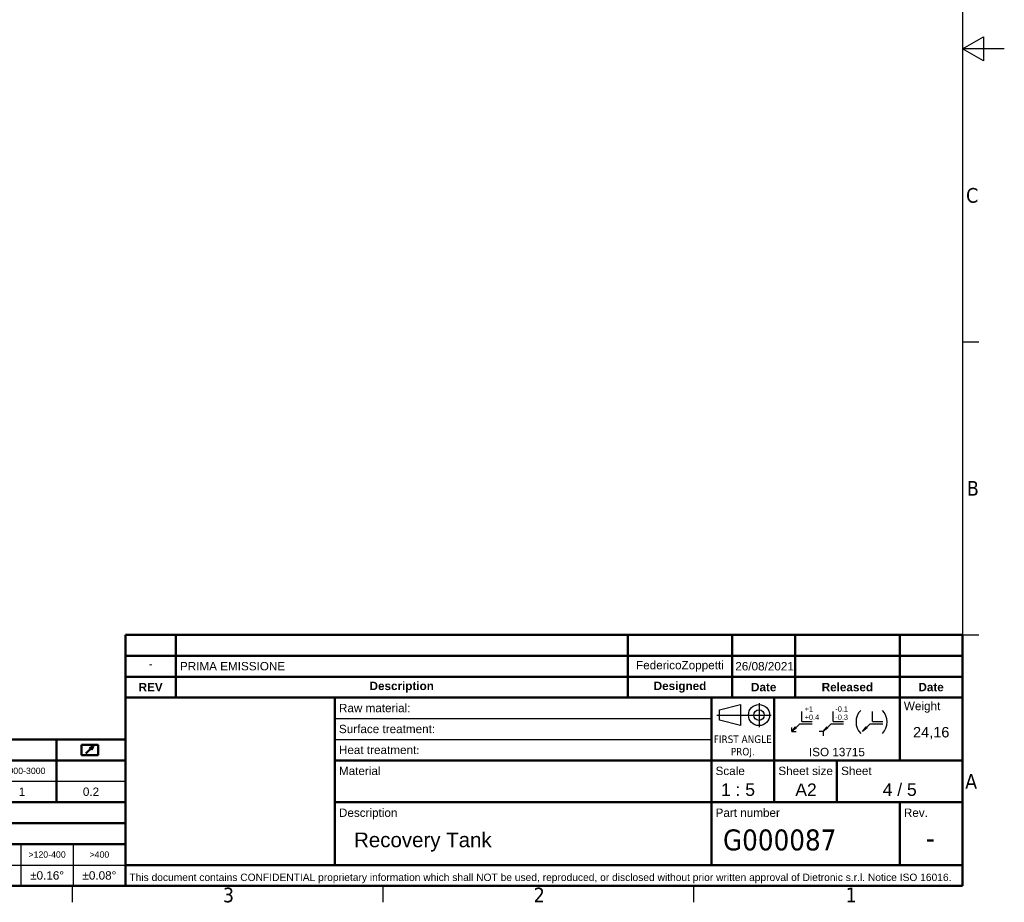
# Model space of a CAD drawing. Header units: millimetres. Extents: x 0 to 2970, y 0 to 2100.
# Tile 34 of 41: x 1794 to 2970, y 31 to 1085. Entities that reach past the tile are written whole.
import ezdxf
from ezdxf.enums import TextEntityAlignment as Align

# ---------------------------------------------------------------- set-up
doc = ezdxf.new("R2010")
doc.units = ezdxf.units.MM
doc.header["$LTSCALE"] = 5
doc.layers.get('0').update_dxf_attribs({"lineweight": 25})
for name, color, linetype, lineweight in [('Geometria schizzo (ISO)', 7, 'Continuous', 25), ('Geometria schizzo(ISO)', 7, 'Continuous', 50), ('Simbolo (ISO)', 7, 'Continuous', 25), ('Titolo (ISO)', 7, 'Continuous', 50)]:
    doc.layers.add(name, color=color, linetype=linetype, lineweight=lineweight)
doc.styles.add('Stile testo11', font='tahoma.ttf')
doc.styles.add('Stile testo132', font='tahoma.ttf')
doc.styles.add('Stile testo136', font='arial.ttf')
doc.styles.add('Stile testo26', font='arial.ttf')
doc.styles.add('Stile testo27', font='arial.ttf')
doc.styles.add('Stile testo68', font='arial.ttf')
doc.styles.add('Testo nota (ISO)', font='tahoma.ttf')

# ---------------------------------------------------------------- blocks, each defined once
blk = doc.blocks.new('Bordi Bordo di default')
at = {"layer": 'Geometria schizzo (ISO)'}
for p, q in [((584, 140), (587.9, 140)), ((584, 70), (587.9, 70)), ((371.25, 10), (371.25, 6.1)), ((445.5, 10), (445.5, 6.1)), ((519.75, 10), (519.75, 6.1))]:
    blk.add_line(p, q, dxfattribs=at)
at = {"layer": 'Geometria schizzo (ISO)', "flags": 128}
for points in [[(10, 10), (10, 410), (584, 410), (584, 10), (10, 10)], [(594, 210), (584, 210), (589, 212.89), (589, 207.11), (584, 210)]]:
    blk.add_lwpolyline(points, dxfattribs=at)
at = {"layer": 'Simbolo (ISO)', "char_height": 3.5, "attachment_point": 7, "style": 'Testo nota (ISO)'}
for s, insert in [('C', (584.86, 173.19)), ('B', (585.08, 103.25)), ('A', (584.66, 33.25)), ('3', (407.29, 6.03)), ('2', (481.56, 6.1)), ('1', (556.09, 6.1))]:
    blk.add_mtext(s, dxfattribs=dict(at, insert=insert))
blk = doc.blocks.new('Cartigli Dietronic')
at = {"color": 7, "linetype": 'Continuous', "lineweight": 25}
for p, q in [((241.72, 239.73), (246.76, 240.99)), ((246.76, 240.99), (246.76, 235.95)), ((251.19, 241.34), (251.19, 235.58)), ((241.09, 238.47), (254.09, 238.47)), ((241.72, 237.21), (241.72, 239.73)), ((261.43, 236.89), (261.43, 239.34)), ((268.93, 236.89), (268.93, 239.34)), ((278.31, 236.89), (278.31, 239.34)), ((246.76, 235.95), (241.72, 237.21)), ((259.05, 234.51), (260.91, 236.37)), ((259.05, 234.51), (259.93, 235.61)), ((259.05, 234.51), (259.05, 235.51)), ((260.15, 235.4), (259.05, 234.51)), ((259.93, 235.61), (260.15, 235.4)), ((260.91, 236.37), (263.88, 236.37)), ((261.43, 236.89), (263.88, 236.89)), ((266.55, 234.51), (268.41, 236.37)), ((266.55, 234.51), (267.43, 235.61)), ((267.65, 235.4), (266.55, 234.51)), ((267.43, 235.61), (267.65, 235.4)), ((268.41, 236.37), (271.38, 236.37)), ((268.93, 236.89), (271.38, 236.89)), ((275.93, 234.51), (277.78, 236.37)), ((275.93, 234.51), (276.81, 235.61)), ((277.03, 235.4), (275.93, 234.51)), ((276.81, 235.61), (277.03, 235.4)), ((277.78, 236.37), (280.76, 236.37)), ((278.31, 236.89), (280.76, 236.89)), ((259.05, 234.51), (260.05, 234.51)), ((266.55, 234.51), (265.55, 234.51)), ((266.55, 234.51), (266.55, 233.51))]:
    blk.add_line(p, q, dxfattribs=at)
at = {"color": 7, "lineweight": 50}
for p, q in [((89.24, 228.88), (89.24, 231.38)), ((89.24, 231.38), (93.24, 231.38)), ((90.34, 229.27), (92.11, 231.03)), ((91.21, 230.54), (92.11, 231.03)), ((91.64, 230.16), (92.11, 231.03)), ((93.24, 228.88), (93.24, 231.38)), ((93.24, 228.88), (89.24, 228.88)), ((91.21, 230.54), (91.64, 230.16))]:
    blk.add_line(p, q, dxfattribs=at)
at = {"color": 7, "linetype": 'Continuous', "lineweight": 25}
for radius in [2.52, 1.26]:
    blk.add_circle((251.19, 238.46), radius, dxfattribs=at)
for centre, start, end in [((278.3, 236.82), 135.5, 224.5), ((277.86, 236.82), 315.5, 44.5)]:
    blk.add_arc(centre, 3.94, start, end, dxfattribs=at)
at = {"layer": 'Geometria schizzo(ISO)'}
for p, q in [((99.8, 252.63), (99.8, 257.63)), ((99.8, 257.63), (299.8, 257.63)), ((111.8, 257.63), (111.8, 242.63)), ((219.8, 257.63), (219.8, 242.63)), ((244.8, 242.63), (244.8, 257.63)), ((259.8, 242.63), (259.8, 257.63)), ((284.8, 242.63), (284.8, 257.63)), ((299.8, 257.63), (299.8, 252.63)), ((99.8, 247.63), (99.8, 252.63)), ((299.8, 252.63), (99.8, 252.63)), ((299.8, 252.63), (299.8, 247.63)), ((99.8, 242.63), (99.8, 247.63)), ((99.8, 247.63), (299.8, 247.63)), ((299.8, 247.63), (299.8, 242.63)), ((254.8, 217.63), (254.8, 227.63)), ((269.8, 217.63), (269.8, 227.63)), ((284.8, 217.63), (284.8, 202.63)), ((299.8, 202.63), (99.8, 202.63))]:
    blk.add_line(p, q, dxfattribs=at)
at = {"layer": 'Titolo (ISO)'}
for p, q in [((99.8, 242.63), (99.8, 197.63)), ((149.8, 242.63), (99.8, 242.63)), ((299.8, 242.63), (149.8, 242.63)), ((149.8, 242.63), (149.8, 202.63)), ((239.8, 227.63), (239.8, 242.63)), ((254.8, 227.63), (254.8, 242.63)), ((284.8, 227.63), (284.8, 242.63)), ((299.8, 197.63), (299.8, 242.63)), ((99.8, 232.63), (-100.2, 232.63)), ((83.3, 227.63), (83.3, 232.63)), ((-100.2, 227.63), (99.8, 227.63)), ((83.3, 227.63), (83.3, 217.63)), ((149.8, 227.63), (299.8, 227.63)), ((239.8, 227.63), (239.8, 217.63)), ((-100.2, 217.63), (99.8, 217.63)), ((149.8, 217.63), (299.8, 217.63)), ((239.8, 217.63), (239.8, 202.63)), ((-100.2, 212.63), (99.8, 212.63)), ((-100.2, 207.63), (99.8, 207.63)), ((99.8, 197.63), (-100.2, 197.63)), ((99.8, 197.63), (299.8, 197.63))]:
    blk.add_line(p, q, dxfattribs=at)
at = {"layer": 'Titolo (ISO)', "lineweight": 25}
for p, q in [((149.8, 237.63), (239.8, 237.63)), ((149.8, 232.63), (239.8, 232.63)), ((-100.2, 222.63), (99.8, 222.63)), ((74.8, 207.63), (74.8, 197.63)), ((87.3, 207.63), (87.3, 197.63)), ((-100.2, 202.63), (99.8, 202.63))]:
    blk.add_line(p, q, dxfattribs=at)
at = {"layer": 'Titolo (ISO)', "style": 'Testo nota (ISO)'}
for s, insert, char_height, attachment_point in [('\\fArial|b0|i0;\\H2.0000;-', (105.8, 250.7), 2, 5), ('\\fArial|b0|i0;\\H2.0000;PRIMA EMISSIONE', (112.8, 250.13), 2, 4), ('\\fArial|b1|i0;\\H2.0000;REV', (105.8, 245.13), 2, 5), ('\\fArial|b1|i0;\\H2.0000;Description', (165.8, 245.13), 2, 5), ('\\fArial|b1|i0;\\H2.0000;Designed', (232.3, 245.13), 2, 5), ('\\fArial|b1|i0;\\H2.0000;Date', (252.3, 245.13), 2, 5), ('\\fArial|b1|i0;\\H2.0000;Released', (272.3, 245.13), 2, 5), ('\\fArial|b1|i0;\\H2.0000;Date', (292.3, 245.13), 2, 5), ('\\fArial|b0|i0;\\H2.0000;Raw material:', (150.8, 240.13), 2, 4), ('\\fArial|b0|i0;\\H2.0000;Weight', (285.8, 241.63), 2, 1), ('\\fArial|b0|i0;\\H2.0000;Surface treatment:', (150.8, 235.13), 2, 4), ('\\fArial|b0|i0;\\H2.0000;Heat treatment\\fTahoma|b0|i0;\\H2.0000;:', (150.8, 230.13), 2, 4), ('\\fArial|b0|i0;\\H2.0000;ISO 13715', (269.8, 230.63), 2, 2), ('\\fArial|b0|i0;\\H1.5000;>1000-3000', (75.05, 225.13), 1.5, 5), ('\\fArial|b0|i0;\\H2.0000;Material', (150.8, 226.13), 2, 1), ('\\fArial|b0|i0;\\H2.0000;Scale', (240.8, 226.13), 2, 1), ('\\fArial|b0|i0;\\H2.0000;Sheet size', (255.8, 226.13), 2, 1), ('\\fArial|b0|i0;\\H2.0000;Sheet', (270.8, 226.13), 2, 1), ('\\fArial|b0|i0;\\H2.9900;4 / 5', (284.8, 220.63), 2.99, 5), ('\\fArial|b0|i0;\\H2.0000;1', (75.05, 220.13), 2, 5), ('\\fArial|b0|i0;\\H2.0000;0.2', (91.55, 220.13), 2, 5), ('\\fArial|b0|i0;\\H2.0000;Description', (150.8, 216.13), 2, 1), ('\\fArial|b0|i0;\\H2.0000;Part number', (240.8, 216.13), 2, 1), ('\\fArial|b0|i0;\\H2.0000;Rev.', (285.8, 216.13), 2, 1), ('\\fArial|b0|i0;\\H1.5000;>120-400', (81.05, 205.13), 1.5, 5), ('\\fArial|b0|i0;\\H1.5000;>400', (93.55, 205.13), 1.5, 5), ('\\fArial|b0|i0;\\H2.0000;±0.16°', (81.05, 200.13), 2, 5), ('\\fArial|b0|i0;\\H2.0000;±0.08°', (93.55, 200.13), 2, 5)]:
    blk.add_mtext(s, dxfattribs=dict(at, insert=insert, char_height=char_height, attachment_point=attachment_point))
for s, insert, char_height, attachment_point, line_spacing_factor in [('\\fArial|b0|i0;\\H1.2500;+1           -0.1\\P\\fArial|b0|i0;\\H1.2500;+0.4        -0.3', (262.1, 240.54), 1.25, 1, 0.944221), ('\\fTahoma|b0|i0;\\H1.8000;FIRST ANGLE\\P\\fTahoma|b0|i0;\\H1.8000;PROJ.', (247.3, 233.59), 1.8, 2, 0.987884)]:
    blk.add_mtext(s, dxfattribs=dict(at, insert=insert, char_height=char_height, attachment_point=attachment_point, line_spacing_factor=line_spacing_factor))
at = {"layer": 'Titolo (ISO)', "insert": (100.72, 200.57), "char_height": 1.75, "width": 201.2462, "attachment_point": 1, "style": 'Testo nota (ISO)'}
blk.add_mtext('\\fArial|b0|i0;\\H1.7500;This document contains CONFIDENTIAL proprietary information which shall NOT be used, reproduced, or disclosed without prior written approval of Dietronic s.r.l. Notice ISO 16016.', dxfattribs=at)
at = {"layer": 'Titolo (ISO)'}
for tag, style, p in [('REV1', 'Stile testo68', (105.8, 255.13)), ('REV1-AUTORE', 'Stile testo68', (232.3, 255.13)), ('REV1-DATA_CREAZIONE', 'Stile testo68', (252.3, 255.13)), ('REV1-APPROVATORE', 'Stile testo68', (272.3, 255.13)), ('REV1-DATA_APPROVAZIONE', 'Stile testo68', (292.3, 255.13)), ('REV0-APPROVATORE', 'Stile testo68', (272.3, 250.13)), ('REV0-DATA_APPROVAZIONE', 'Stile testo11', (292.3, 250.13))]:
    blk.add_attdef(tag, text='', height=2, dxfattribs=dict(at, style=style)).set_placement(p, align=Align.MIDDLE_CENTER)
for tag, height, style, p in [('REV1-DESCRIZIONE', 2, 'Stile testo68', (112.8, 255.13)), ('Semilavorato', 2, 'Stile testo11', (168.8, 240.13)), ('Trattamento_Superficiale', 2, 'Stile testo68', (174.8, 235.13)), ('Trattamento_Termico', 2, 'Stile testo68', (170.8, 230.13)), ('Materiale_Dietronic', 3.5, 'Testo nota (ISO)', (154.8, 220.63))]:
    blk.add_attdef(tag, text='', height=height, dxfattribs=dict(at, style=style)).set_placement(p, align=Align.MIDDLE_LEFT)
for tag, p, height, style in [('AUTORE_001', (221.8, 249.4), 2, 'Stile testo68'), ('DATA_CREAZIONE_001', (245.52, 249.13), 2, 'Stile testo68'), ('Massa_001', (287.98, 233.12), 2.49, 'Stile testo26'), ('Scala_vista_iniziale_001', (242.09, 219.15), 2.99, 'Stile testo136'), ('Dimensioni_foglio_001', (259.86, 219.12), 2.99, 'Stile testo136'), ('DESCRIZIONE_001', (154.42, 206.89), 3.5, 'Stile testo27'), ('NUMERO_PARTE_001', (242.58, 206.13), 5, 'Stile testo132'), ('NUMERO_REVISIONE_001', (291.05, 206.63), 5, 'Stile testo132')]:
    blk.add_attdef(tag, p, '', height=height, dxfattribs=dict(at, style=style))

msp = doc.modelspace()

# ---------------------------------------------------------------- block references
at = {"xscale": 5, "yscale": 5, "zscale": 5}
msp.add_blockref('Bordi Bordo di default', (0, 0), dxfattribs=at)
msp.add_blockref('Cartigli Dietronic', (1421.001, -938.126), dxfattribs=at).add_auto_attribs({'Massa_001': '24,16', 'NUMERO_REVISIONE_001': '-', 'Scala_vista_iniziale_001': '1 : 5', 'Dimensioni_foglio_001': 'A2', 'DESCRIZIONE_001': 'Recovery Tank', 'AUTORE_001': 'FedericoZoppetti', 'DATA_CREAZIONE_001': '26/08/2021', 'NUMERO_PARTE_001': 'G000087'})

doc.saveas('drawing.dxf')
